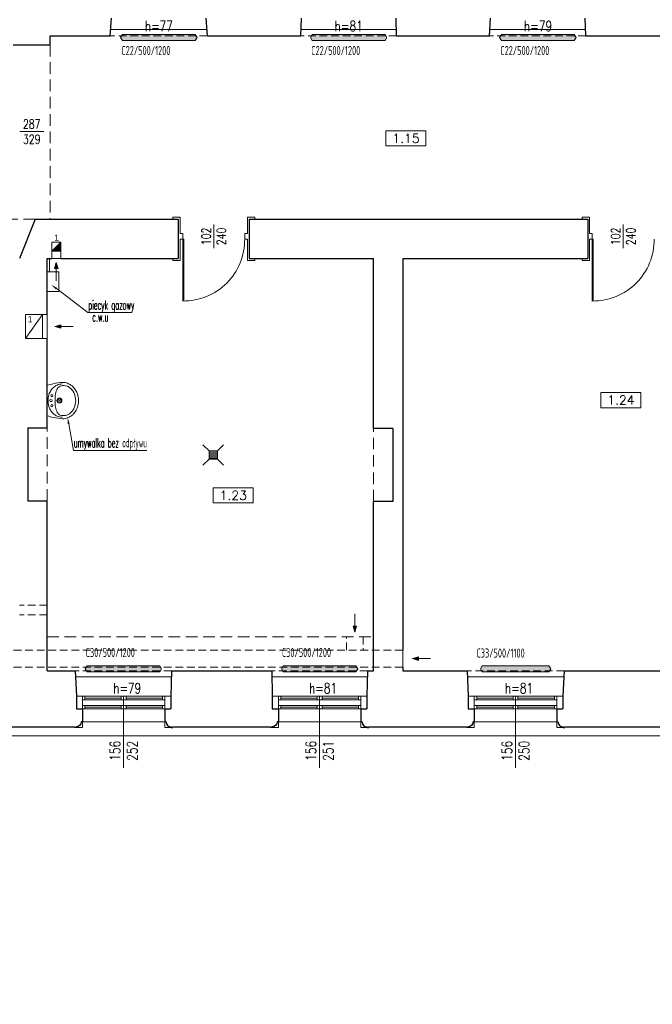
# Model space of a CAD drawing. Header units: millimetres. Extents: x 12584 to 77584, y 9983 to 29820.
# Tile 71 of 176: x 38782 to 39825, y 25089 to 26711. Entities that reach past the tile are written whole.
import ezdxf
from ezdxf import colors
from ezdxf.entities.mleader import LeaderData, LeaderLine
from ezdxf.math import Vec2, Vec3

# ---------------------------------------------------------------- set-up
doc = ezdxf.new("R2010")
doc.units = ezdxf.units.MM
doc.linetypes.add('HIDDEN', pattern=[9.525, 6.35, -3.175])
for name, color, linetype, lineweight in [('m_armatura', 5, 'Continuous', 5), ('m_cienka', 7, 'Continuous', 5), ('m_gaz', 2, 'Continuous', 5), ('m_grzejniki', 5, 'Continuous', 5), ('m_stolarka', 7, 'Continuous', 9), ('m_tekst', 7, 'Continuous', 13), ('m_wentylacja', 1, 'Continuous', 5), ('m_ściany', 7, 'Continuous', 30)]:
    doc.layers.add(name, color=color, linetype=linetype, lineweight=lineweight)
doc.styles.add('DIM', font='dim', dxfattribs={"width": 0.75})
doc.styles.add('ROMANS', font='Romans.shx', dxfattribs={"height": 0.2})
doc.styles.get("Standard").update_dxf_attribs({"font": 'arial.ttf'})
doc.styles.add('styl1', font='simplex.shx', dxfattribs={"width": 0.75})
doc.styles.add('WYM', font='simplex.shx', dxfattribs={"width": 0.5})

# ---------------------------------------------------------------- blocks, each defined once
blk = doc.blocks.new('skrz1')
at = {"layer": 'm_stolarka', "color": 0}
for p, q in [((0, 0), (0, -101)), ((0, 0), (1.6, 0)), ((1.6, 0), (1.6, -101))]:
    blk.add_line(p, q, dxfattribs=at)
blk.add_arc((1.3, -1.3), 99.7, 269.2623, 0.7377, dxfattribs=at)
blk = doc.blocks.new('strz')
at = {"layer": 'm_wentylacja', "ltscale": 2}
h = blk.add_hatch(color=0, dxfattribs=at)
h.paths.add_polyline_path([(0, 9.8), (-2.9, 9.8), (0, 0)])
h.paths.add_polyline_path([(2.9, 9.8), (0, 9.8), (0, 0)])
at = {"layer": 'm_wentylacja', "color": 0, "ltscale": 2}
for p, q in [((0, 0), (0, 29.8)), ((0, 0), (-2.9, 9.8)), ((-2.9, 9.8), (2.9, 9.8)), ((0, 0), (2.9, 9.8))]:
    blk.add_line(p, q, dxfattribs=at)
blk = doc.blocks.new('DG')
at = {"layer": 'm_armatura', "color": 0}
for p, q in [((-597.2, -17330.3), (-607.1, -17320.4)), ((-583.2, -17330.3), (-573.3, -17320.4)), ((-594.8, -17330.3), (-594.8, -17344.3)), ((-592.4, -17330.3), (-592.4, -17344.3)), ((-589.9, -17330.3), (-589.9, -17344.3)), ((-587.5, -17330.3), (-587.5, -17344.3)), ((-585.1, -17330.3), (-585.1, -17344.3)), ((-597.2, -17344.3), (-607.1, -17354.2)), ((-583.2, -17344.3), (-573.3, -17354.2))]:
    blk.add_line(p, q, dxfattribs=at)
blk.add_lwpolyline([(-597.2, -17344.3), (-583.2, -17344.3), (-583.2, -17330.3), (-597.2, -17330.3)], close=True, dxfattribs=at)
blk = doc.blocks.new('erda')
at = {"layer": 'm_armatura', "color": 0, "linetype": 'Continuous', "lineweight": 9}
blk.add_line((0, 24), (0, -24), dxfattribs=at)
for points in [[(23.4, -26.1, -0.055723), (19.4, -25.7, -0.053355), (15.4, -24.3, -0.068242), (10.6, -21.3, -0.037231), (8, -18.7, -0.035892), (5.9, -15.9, -0.031111), (4.1, -12.8, -0.036961), (2.6, -9.1, -0.075561), (1.3, 0, -0.075561), (2.6, 9, -0.036961), (4.1, 12.8, -0.031111), (5.9, 15.9, -0.035892), (8, 18.7, -0.037231), (10.6, 21.3, -0.068242), (15.4, 24.3, -0.053355), (19.4, 25.6, -0.055723), (23.4, 26.1)], [(24.1, -28.5, 0.089509), (32, -27.1, 0.064128), (37.2, -24.4, 0.048386), (40.8, -21.3, 0.05549), (44.6, -16.4, 0.03039), (46.3, -13.2, 0.02334), (47.4, -10.5, 0.023932), (48.2, -7.6, 0.058495), (49.1, 0, 0.058495), (48.2, 7.6, 0.023932), (47.4, 10.4, 0.02334), (46.3, 13.2, 0.03039), (44.6, 16.3, 0.05549), (40.8, 21.3, 0.048386), (37.2, 24.3, 0.064128), (32, 27.1, 0.089509), (24.1, 28.5)]]:
    blk.add_lwpolyline(points, format="xyb", dxfattribs=at)
blk.add_lwpolyline([(12.3, 0, 0.015482), (12.3, -3.9, 0.012097), (12.7, -8, 0.034288), (13.5, -12.6, 0.041764), (14.9, -16.8, 0.079458), (17, -20.3, 0.107847), (20.4, -22.8, 0.099832), (24.1, -23.6, 0.010449), (26.5, -23.6, 0.078925), (30.8, -22.8, 0.074457), (35, -20.6, 0.072081), (39.2, -16.5, 0.053308), (42.2, -11.6, 0.106485), (44.8, 0, 0.106485), (42.2, 11.5, 0.053308), (39.2, 16.5, 0.072081), (35, 20.6, 0.074457), (30.8, 22.8, 0.078925), (26.5, 23.6, 0.010449), (24.1, 23.6, 0.099832), (20.4, 22.7, 0.107847), (17, 20.3, 0.079458), (14.9, 16.8, 0.041764), (13.5, 12.6, 0.034288), (12.7, 7.9, 0.012097), (12.3, 3.9, 0.015482)], format="xyb", close=True, dxfattribs=at)
for centre, radius in [((5.8, 0), 1.77), ((7.2, 7.9), 1.77), ((19.2, 0), 4), ((19.2, 0), 2.5), ((19.2, 0), 0.236), ((7.3, -7.9), 1.77)]:
    blk.add_circle(centre, radius, dxfattribs=at)
for points, knots in [([(24.1, 28.5), (19.1, 28), (11, 27.1), (3.1, 24.9), (0, 24)], [0, 0, 0, 0, 149.055648, 245.530262, 245.530262, 245.530262, 245.530262]), ([(24.1, -28.5), (19.2, -28), (11, -27.1), (3.1, -24.9), (0, -24)], [0, 0, 0, 0, 147.868586, 245.505724, 245.505724, 245.505724, 245.505724])]:
    blk.add_open_spline(points, degree=3, knots=knots, dxfattribs=at)

msp = doc.modelspace()

# ---------------------------------------------------------------- hatches: boundary and pattern name
at = {"layer": 'm_grzejniki'}
h = msp.add_hatch(color=256, dxfattribs=at)
h.dxf.hatch_style = 1
h.paths.add_polyline_path([(39074.3, 26681.2), (39071.3, 26686.2), (38951.3, 26686.2), (38948.3, 26681.2), (38951.3, 26676.2), (39071.3, 26676.2)])
h = msp.add_hatch(color=256, dxfattribs=at)
h.dxf.hatch_style = 1
h.paths.add_polyline_path([(39387.3, 26681.2), (39384.3, 26686.2), (39264.3, 26686.2), (39261.3, 26681.2), (39264.3, 26676.2), (39384.3, 26676.2)])
h = msp.add_hatch(color=256, dxfattribs=at)
h.dxf.hatch_style = 1
h.paths.add_polyline_path([(39699, 26681.2), (39696, 26686.2), (39576, 26686.2), (39573, 26681.2), (39576, 26676.2), (39696, 26676.2)])
h = msp.add_hatch(color=256, dxfattribs=at)
h.dxf.hatch_style = 1
h.paths.add_polyline_path([(39015.9, 25641.2), (39012.9, 25646.2), (38892.9, 25646.2), (38889.9, 25641.2), (38892.9, 25636.2), (39012.9, 25636.2)])
h = msp.add_hatch(color=256, dxfattribs=at)
h.dxf.hatch_style = 1
h.paths.add_polyline_path([(39339.3, 25641.2), (39336.3, 25646.2), (39216.3, 25646.2), (39213.3, 25641.2), (39216.3, 25636.2), (39336.3, 25636.2)])
h = msp.add_hatch(color=256, dxfattribs=at)
h.dxf.hatch_style = 1
h.paths.add_polyline_path([(39654.3, 25636.2), (39657.3, 25641.2), (39654.3, 25646.2), (39544.3, 25646.2), (39541.3, 25641.2), (39544.3, 25636.2)])
at = {"layer": 'm_wentylacja', "ltscale": 2}
msp.add_hatch(color=256, dxfattribs=at).paths.add_polyline_path([(38849.7, 26329.2), (38849.7, 26344.2), (38834.7, 26329.2)])

# ---------------------------------------------------------------- linework, layer by layer
at = {"layer": 'm_cienka', "linetype": 'HIDDEN', "ltscale": 2}
for p, q in [((39091.3, 26684.2), (38931.3, 26684.2)), ((39403.3, 26684.2), (39245.3, 26684.2)), ((39715.3, 26684.2), (39556.3, 26684.2)), ((39032.3, 25638.2), (38873.3, 25638.2)), ((39355.3, 25638.2), (39197.3, 25638.2)), ((39679.3, 25638.2), (39519.3, 25638.2))]:
    msp.add_line(p, q, dxfattribs=at)
at = {"layer": 'm_cienka', "ltscale": 2}
for p, q in [((39090.8, 26694.2), (38931.8, 26694.2)), ((39402.9, 26694.2), (39245.7, 26694.2)), ((39714.9, 26694.2), (39557, 26694.2)), ((38821.6, 26526.2), (38782, 26526.2)), ((39101.8, 26373.5), (39101.8, 26334)), ((39776.8, 26373.5), (39776.8, 26334)), ((39032.1, 25628.2), (38873.8, 25628.2)), ((39355.1, 25628.2), (39197.5, 25628.2)), ((39678.3, 25628.2), (39520.3, 25628.2)), ((38885.3, 25554.2), (39021.3, 25554.2)), ((39208.3, 25554.2), (39344.3, 25554.2)), ((39531.3, 25554.2), (39667.3, 25554.2))]:
    msp.add_line(p, q, dxfattribs=at)
at = {"layer": 'm_cienka', "linetype": 'HIDDEN', "ltscale": 3}
for p, q in [((38832.3, 26669.2), (38832.3, 26382.2)), ((38807.3, 26382.2), (38635.3, 26382.2)), ((38827.3, 25918.2), (38827.3, 26038.2)), ((39365.3, 25917.2), (39365.3, 26037.2)), ((38827.3, 25694.2), (39365.3, 25694.2))]:
    msp.add_line(p, q, dxfattribs=at)
at = {"layer": 'm_cienka'}
for p, q in [((39385.7, 26527.8), (39385.7, 26502.8)), ((39451.7, 26527.8), (39385.7, 26527.8)), ((39451.7, 26502.8), (39451.7, 26527.8)), ((39385.7, 26502.8), (39451.7, 26502.8)), ((39740.1, 26096.5), (39740.1, 26071.5)), ((39806.1, 26096.5), (39740.1, 26096.5)), ((39806.1, 26071.5), (39806.1, 26096.5)), ((39740.1, 26071.5), (39806.1, 26071.5)), ((39101, 25939.5), (39101, 25914.5)), ((39167, 25939.5), (39101, 25939.5)), ((39167, 25914.5), (39167, 25939.5)), ((39101, 25914.5), (39167, 25914.5))]:
    msp.add_line(p, q, dxfattribs=at)
at = {"layer": 'm_cienka', "ltscale": 3}
for p, q in [((38953.3, 25596.2), (38953.3, 25478.2)), ((39276.3, 25596.2), (39276.3, 25478.2)), ((39599.3, 25596.2), (39599.3, 25478.2))]:
    msp.add_line(p, q, dxfattribs=at)
at = {"layer": 'm_cienka', "ltscale": 2}
for points in [[(38280.3, 25209.2), (38280.3, 25194.2), (38427.8, 25194.2), (38427.8, 25473.7), (38458.8, 25473.7), (38458.8, 25530.7), (40104.8, 25530.7), (40104.8, 25088.7), (41236.8, 25088.7), (41236.8, 26274.2), (41362.8, 26274.2), (41362.8, 26798.2), (41236.8, 26798.2), (41236.8, 28002.7), (40200.8, 28002.7)], [(38885.3, 25554.2), (38885.3, 25544.7), (38874.8, 25544.7)], [(39021.3, 25554.2), (39021.3, 25544.7), (39031.8, 25544.7)], [(39208.3, 25554.2), (39208.3, 25544.7), (39197.8, 25544.7)], [(39344.3, 25554.2), (39344.3, 25544.7), (39354.8, 25544.7)], [(39531.3, 25554.2), (39531.3, 25544.7), (39520.8, 25544.7)], [(39667.3, 25554.2), (39667.3, 25544.7), (39677.8, 25544.7)]]:
    msp.add_lwpolyline(points, dxfattribs=at)
at = {"layer": 'm_gaz'}
msp.add_lwpolyline([(38830.9, 26295.4), (38830.9, 26317.2)], dxfattribs=at)
msp.add_lwpolyline([(38827.3, 26295.4), (38846.4, 26295.4), (38846.4, 26263.1), (38827.3, 26263.1)], close=True, dxfattribs=at)
at = {"layer": 'm_grzejniki'}
for p, q in [((38948.3, 26681.2), (38951.3, 26686.2)), ((38948.3, 26681.2), (38951.3, 26676.2)), ((38951.3, 26686.2), (39071.3, 26686.2)), ((39074.3, 26681.2), (39071.3, 26686.2)), ((39074.3, 26681.2), (39071.3, 26676.2)), ((39261.3, 26681.2), (39264.3, 26686.2)), ((39261.3, 26681.2), (39264.3, 26676.2)), ((39264.3, 26686.2), (39384.3, 26686.2)), ((39387.3, 26681.2), (39384.3, 26686.2)), ((39387.3, 26681.2), (39384.3, 26676.2)), ((39573, 26681.2), (39576, 26686.2)), ((39573, 26681.2), (39576, 26676.2)), ((39576, 26686.2), (39696, 26686.2)), ((39699, 26681.2), (39696, 26686.2)), ((39699, 26681.2), (39696, 26676.2)), ((38951.3, 26676.2), (39071.3, 26676.2)), ((39264.3, 26676.2), (39384.3, 26676.2)), ((39576, 26676.2), (39696, 26676.2)), ((38889.9, 25641.2), (38892.9, 25646.2)), ((38892.9, 25646.2), (39012.9, 25646.2)), ((39015.9, 25641.2), (39012.9, 25646.2)), ((39213.3, 25641.2), (39216.3, 25646.2)), ((39216.3, 25646.2), (39336.3, 25646.2)), ((39339.3, 25641.2), (39336.3, 25646.2)), ((39541.3, 25641.2), (39544.3, 25646.2)), ((39544.3, 25646.2), (39654.3, 25646.2)), ((39657.3, 25641.2), (39654.3, 25646.2)), ((38889.9, 25641.2), (38892.9, 25636.2)), ((38892.9, 25636.2), (39012.9, 25636.2)), ((39015.9, 25641.2), (39012.9, 25636.2)), ((39213.3, 25641.2), (39216.3, 25636.2)), ((39216.3, 25636.2), (39336.3, 25636.2)), ((39339.3, 25641.2), (39336.3, 25636.2)), ((39541.3, 25641.2), (39544.3, 25636.2)), ((39544.3, 25636.2), (39654.3, 25636.2)), ((39657.3, 25641.2), (39654.3, 25636.2))]:
    msp.add_line(p, q, dxfattribs=at)
at = {"layer": 'm_stolarka', "ltscale": 2}
for p, q in [((38875.3, 25596.2), (39031.3, 25596.2)), ((38885.3, 25596.2), (38885.3, 25575.2)), ((38889.3, 25596.2), (38889.3, 25590.2)), ((38949.3, 25596.2), (38949.3, 25590.2)), ((38953.3, 25596.2), (38953.3, 25590.2)), ((38957.3, 25596.2), (38957.3, 25590.2)), ((39017.3, 25596.2), (39017.3, 25590.2)), ((39021.3, 25596.2), (39021.3, 25575.2)), ((39198.3, 25596.2), (39354.3, 25596.2)), ((39208.3, 25596.2), (39208.3, 25575.2)), ((39212.3, 25596.2), (39212.3, 25590.2)), ((39272.3, 25596.2), (39272.3, 25590.2)), ((39276.3, 25596.2), (39276.3, 25590.2)), ((39280.3, 25596.2), (39280.3, 25590.2)), ((39340.3, 25596.2), (39340.3, 25590.2)), ((39344.3, 25596.2), (39344.3, 25575.2)), ((39521.3, 25596.2), (39677.3, 25596.2)), ((39531.3, 25596.2), (39531.3, 25575.2)), ((39535.3, 25596.2), (39535.3, 25590.2)), ((39595.3, 25596.2), (39595.3, 25590.2)), ((39599.3, 25596.2), (39599.3, 25590.2)), ((39603.3, 25596.2), (39603.3, 25590.2)), ((39663.3, 25596.2), (39663.3, 25590.2)), ((39667.3, 25596.2), (39667.3, 25575.2)), ((38885.3, 25590.2), (39021.3, 25590.2)), ((38885.3, 25581.2), (39021.3, 25581.2)), ((38949.3, 25593.2), (38889.3, 25593.2)), ((38889.3, 25581.2), (38889.3, 25575.2)), ((38949.3, 25578.2), (38889.3, 25578.2)), ((38949.3, 25581.2), (38949.3, 25575.2)), ((38953.3, 25581.2), (38953.3, 25575.2)), ((39017.3, 25593.2), (38957.3, 25593.2)), ((38957.3, 25581.2), (38957.3, 25575.2)), ((39017.3, 25578.2), (38957.3, 25578.2)), ((39017.3, 25581.2), (39017.3, 25575.2)), ((39208.3, 25590.2), (39344.3, 25590.2)), ((39208.3, 25581.2), (39344.3, 25581.2)), ((39272.3, 25593.2), (39212.3, 25593.2)), ((39212.3, 25581.2), (39212.3, 25575.2)), ((39272.3, 25578.2), (39212.3, 25578.2)), ((39272.3, 25581.2), (39272.3, 25575.2)), ((39276.3, 25581.2), (39276.3, 25575.2)), ((39340.3, 25593.2), (39280.3, 25593.2)), ((39280.3, 25581.2), (39280.3, 25575.2)), ((39340.3, 25578.2), (39280.3, 25578.2)), ((39340.3, 25581.2), (39340.3, 25575.2)), ((39531.3, 25590.2), (39667.3, 25590.2)), ((39531.3, 25581.2), (39667.3, 25581.2)), ((39595.3, 25593.2), (39535.3, 25593.2)), ((39535.3, 25581.2), (39535.3, 25575.2)), ((39595.3, 25578.2), (39535.3, 25578.2)), ((39595.3, 25581.2), (39595.3, 25575.2)), ((39599.3, 25581.2), (39599.3, 25575.2)), ((39663.3, 25593.2), (39603.3, 25593.2)), ((39603.3, 25581.2), (39603.3, 25575.2)), ((39663.3, 25578.2), (39603.3, 25578.2)), ((39663.3, 25581.2), (39663.3, 25575.2)), ((38875.3, 25575.2), (39031.3, 25575.2)), ((39198.3, 25575.2), (39354.3, 25575.2)), ((39521.3, 25575.2), (39677.3, 25575.2))]:
    msp.add_line(p, q, dxfattribs=at)
for points in [[(39046.3, 26349.2), (39046.3, 26314.2), (39034.3, 26314.2), (39034.3, 26317.2), (39034.3, 26317.2), (39034.3, 26317.2), (39043.3, 26317.2), (39043.3, 26382.2), (39034.3, 26382.2), (39034.3, 26382.2), (39034.3, 26382.2), (39034.3, 26385.2), (39046.3, 26385.2), (39046.3, 26358.2), (39050.8, 26358.2), (39050.8, 26349.2), (39046.3, 26349.2)], [(39157.3, 26349.2), (39157.3, 26314.2), (39169.3, 26314.2), (39169.3, 26317.2), (39169.3, 26317.2), (39169.3, 26317.2), (39160.3, 26317.2), (39160.3, 26382.2), (39169.3, 26382.2), (39169.3, 26382.2), (39169.3, 26382.2), (39169.3, 26385.2), (39157.3, 26385.2), (39157.3, 26358.2), (39152.8, 26358.2), (39152.8, 26349.2), (39157.3, 26349.2)], [(39721.3, 26349.2), (39721.3, 26314.2), (39709.3, 26314.2), (39709.3, 26317.2), (39709.3, 26317.2), (39709.3, 26317.2), (39718.3, 26317.2), (39718.3, 26382.2), (39709.3, 26382.2), (39709.3, 26382.2), (39709.3, 26382.2), (39709.3, 26385.2), (39721.3, 26385.2), (39721.3, 26358.2), (39725.8, 26358.2), (39725.8, 26349.2), (39721.3, 26349.2)]]:
    msp.add_lwpolyline(points, dxfattribs=at)
at = {"layer": 'm_wentylacja', "ltscale": 2}
for p, q in [((38849.7, 26344.2), (38834.7, 26329.2)), ((38819.3, 26225.2), (38791.3, 26185.2)), ((39413.3, 25644.2), (39413.3, 25672.2))]:
    msp.add_line(p, q, dxfattribs=at)
at = {"layer": 'm_wentylacja'}
for p, q in [((38834.7, 26329.2), (38834.7, 26317.2)), ((38849.7, 26329.2), (38849.7, 26317.2)), ((38834.7, 26317.2), (38849.7, 26317.2)), ((38819.3, 26225.2), (38827.3, 26225.2)), ((38827.3, 26185.2), (38827.3, 26225.2)), ((38819.3, 26185.2), (38827.3, 26185.2))]:
    msp.add_line(p, q, dxfattribs=at)
at = {"layer": 'm_wentylacja', "linetype": 'HIDDEN', "ltscale": 2}
for p, q in [((38827.3, 25746.2), (38781.8, 25746.2)), ((38827.3, 25730.2), (38781.8, 25730.2)), ((39413.3, 25672.2), (38424.8, 25672.2)), ((39413.3, 25644.2), (38424.8, 25644.2))]:
    msp.add_line(p, q, dxfattribs=at)
at = {"layer": 'm_wentylacja', "ltscale": 2}
for points in [[(38834.7, 26344.2), (38834.7, 26329.2), (38849.7, 26329.2), (38849.7, 26344.2)], [(38791.3, 26185.2), (38819.3, 26185.2), (38819.3, 26225.2), (38791.3, 26225.2)]]:
    msp.add_lwpolyline(points, close=True, dxfattribs=at)
at = {"layer": 'm_wentylacja', "linetype": 'HIDDEN', "ltscale": 2}
for points in [[(39320.4, 25672.2), (39320.4, 25694.2)], [(39348.4, 25694.2), (39348.4, 25672.2)]]:
    msp.add_lwpolyline(points, dxfattribs=at)
at = {"layer": 'm_ściany', "ltscale": 2}
for p, q in [((38931.3, 26684.2), (38933.3, 26713.2)), ((39091.3, 26684.2), (39089.3, 26713.2)), ((39245.3, 26684.2), (39246.3, 26713.2)), ((39403.3, 26684.2), (39402.3, 26713.2)), ((39556.3, 26684.2), (39558.3, 26713.2)), ((39715.3, 26684.2), (39714.3, 26713.2)), ((38832.3, 26669.2), (38832.3, 26684.2)), ((38832.3, 26684.2), (38931.3, 26684.2)), ((39091.3, 26684.2), (39245.3, 26684.2)), ((39403.3, 26684.2), (39556.3, 26684.2)), ((39715.3, 26684.2), (39870.3, 26684.2)), ((38771.3, 26669.2), (38832.3, 26669.2)), ((38807.3, 26382.2), (38781.8, 26317.2)), ((38807.3, 26382.2), (39043.3, 26382.2)), ((39043.3, 26382.2), (39043.3, 26317.2)), ((39160.3, 26382.2), (39718.3, 26382.2)), ((39160.3, 26382.2), (39160.3, 26317.2)), ((39718.3, 26382.2), (39718.3, 26317.2)), ((38827.3, 26317.2), (38834.7, 26317.2)), ((38827.3, 26225.2), (38827.3, 26317.2)), ((38849.7, 26317.2), (39043.3, 26317.2)), ((39160.3, 26317.2), (39365.3, 26317.2)), ((39365.3, 26037.2), (39365.3, 26317.2)), ((39413.3, 26317.2), (39718.3, 26317.2)), ((39413.3, 26317.2), (39413.3, 25672.2)), ((38827.3, 26038.2), (38827.3, 26185.2)), ((38795.3, 26038.2), (38827.3, 26038.2)), ((38795.3, 26038.2), (38795.3, 25918.2)), ((39397.3, 26037.2), (39365.3, 26037.2)), ((39397.3, 26037.2), (39397.3, 25917.2)), ((38795.3, 25918.2), (38827.3, 25918.2)), ((38827.3, 25638.2), (38827.3, 25918.2)), ((39365.3, 25638.2), (39365.3, 25917.2)), ((39397.3, 25917.2), (39365.3, 25917.2)), ((39413.3, 25644.2), (39413.3, 25638.2)), ((38827.3, 25638.2), (38873.3, 25638.2)), ((38873.3, 25638.2), (38875.3, 25596.2)), ((39032.3, 25638.2), (39031.3, 25596.2)), ((39032.3, 25638.2), (39197.3, 25638.2)), ((39197.3, 25638.2), (39198.3, 25596.2)), ((39355.3, 25638.2), (39354.3, 25596.2)), ((39355.3, 25638.2), (39365.3, 25638.2)), ((39413.3, 25638.2), (39519.3, 25638.3)), ((39519.3, 25638.2), (39521.3, 25596.2)), ((39679.3, 25638.2), (39677.3, 25596.2)), ((39679.3, 25638.2), (39843.3, 25638.2)), ((38875.3, 25596.2), (38875.3, 25575.2)), ((39031.3, 25596.2), (39031.3, 25575.2)), ((39198.3, 25596.2), (39198.3, 25575.2)), ((39354.3, 25596.2), (39354.3, 25575.2)), ((39521.3, 25596.2), (39521.3, 25575.2)), ((39677.3, 25596.2), (39677.3, 25575.2)), ((38875.3, 25575.2), (38885.3, 25575.2)), ((38885.3, 25575.2), (38885.3, 25554.2)), ((39021.3, 25575.2), (39021.3, 25554.2)), ((39021.3, 25575.2), (39031.3, 25575.2)), ((39198.3, 25575.2), (39208.3, 25575.2)), ((39208.3, 25575.2), (39208.3, 25554.2)), ((39344.3, 25575.2), (39344.3, 25554.2)), ((39344.3, 25575.2), (39354.3, 25575.2)), ((39521.3, 25575.2), (39531.3, 25575.2)), ((39531.3, 25575.2), (39531.3, 25554.2)), ((39667.3, 25575.2), (39667.3, 25554.2)), ((39667.3, 25575.2), (39677.3, 25575.2)), ((38712.8, 25545.7), (38872.3, 25545.7)), ((39034.3, 25545.7), (39195.3, 25545.7)), ((39357.3, 25545.7), (39518.3, 25545.7)), ((39680.3, 25545.7), (39842.3, 25545.7))]:
    msp.add_line(p, q, dxfattribs=at)
for points in [[(38885.3, 25554.2), (38883.3, 25554.2, -0.402508), (38874.8, 25545.7), (38874.8, 25544.7), (38872.3, 25544.7), (38872.3, 25545.7)], [(39021.3, 25554.2), (39023.3, 25554.2, 0.402508), (39031.8, 25545.7), (39031.8, 25544.7), (39034.3, 25544.7), (39034.3, 25545.7)], [(39208.3, 25554.2), (39206.3, 25554.2, -0.402508), (39197.8, 25545.7), (39197.8, 25544.7), (39195.3, 25544.7), (39195.3, 25545.7)], [(39344.3, 25554.2), (39346.3, 25554.2, 0.402508), (39354.8, 25545.7), (39354.8, 25544.7), (39357.3, 25544.7), (39357.3, 25545.7)], [(39531.3, 25554.2), (39529.3, 25554.2, -0.402508), (39520.8, 25545.7), (39520.8, 25544.7), (39518.3, 25544.7), (39518.3, 25545.7)], [(39667.3, 25554.2), (39669.3, 25554.2, 0.402508), (39677.8, 25545.7), (39677.8, 25544.7), (39680.3, 25544.7), (39680.3, 25545.7)]]:
    msp.add_lwpolyline(points, format="xyb", dxfattribs=at)

# ---------------------------------------------------------------- block references
at = {"layer": 'm_armatura', "xscale": 1.050000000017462, "yscale": 1.050000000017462, "zscale": 1.050000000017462}
msp.add_blockref('erda', (38827.3, 26083.2), dxfattribs=at)
at = {"layer": 'm_armatura', "rotation": 270}
msp.add_blockref('DG', (56438.3, 25403.3), dxfattribs=at)
at = {"layer": 'm_stolarka', "xscale": 1.009900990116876, "yscale": 1.009900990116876, "zscale": 1.009900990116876}
for p in [(39050.8, 26349.2), (39725.8, 26349.2)]:
    msp.add_blockref('skrz1', p, dxfattribs=at)
at = {"layer": 'm_wentylacja', "xscale": -1}
for p, rotation in [((38842.2, 26310.4), 180), ((38840.1, 26205.2), 270), ((39429.4, 25658.2), 270)]:
    msp.add_blockref('strz', p, dxfattribs=dict(at, rotation=rotation))
at = {"layer": 'm_wentylacja'}
msp.add_blockref('strz', (39334.4, 25701.9), dxfattribs=at)

# ---------------------------------------------------------------- texts
at = {"layer": 'm_tekst', "ltscale": 3, "attachment_point": 5, "style": 'styl1'}
for s, width, insert, char_height in [('h=77', 67.252, (39011.3, 26700), 17), ('h=81', 67.252, (39324.3, 26700), 17), ('h=79', 67.252, (39636.3, 26700), 17), ('287\\P329', 53.057, (38801.8, 26526.2), 15), ('h=79', 67.252, (38959.1, 25609.4), 17), ('h=81', 67.252, (39282.1, 25609.4), 17), ('h=81', 67.252, (39605.1, 25609.4), 17)]:
    msp.add_mtext_dynamic_manual_height_columns(s, width=width, gutter_width=350, heights=[0], dxfattribs=dict(at, insert=insert, char_height=char_height))
at = {"layer": 'm_tekst', "char_height": 15}
for s, width, gutter_width, insert, attachment_point, style in [('C22/500/1200', 324.979, 75, (38949.5, 26667.3), 1, 'DIM'), ('C22/500/1200', 324.979, 75, (39262.5, 26667.3), 1, 'DIM'), ('C22/500/1200', 324.979, 75, (39574.2, 26667.3), 1, 'DIM'), ('1.15', 50, 1, (39418.7, 26515.3), 5, 'ROMANS'), ('1.24', 50, 1, (39773.1, 26084), 5, 'ROMANS'), ('1.23', 50, 1, (39134, 25927), 5, 'ROMANS'), ('C30/500/1200', 324.979, 75, (38890.7, 25675.8), 1, 'DIM'), ('C30/500/1200', 324.979, 75, (39214.1, 25675.8), 1, 'DIM'), ('C33/500/1100', 324.979, 75, (39534.9, 25674.8), 1, 'DIM')]:
    msp.add_mtext_dynamic_manual_height_columns(s, width=width, gutter_width=gutter_width, heights=[0], dxfattribs=dict(at, insert=insert, attachment_point=attachment_point, style=style))
at = {"layer": 'm_tekst', "ltscale": 3, "attachment_point": 5, "rotation": 90, "style": 'styl1'}
for s, width, insert, char_height in [('102\\P240', 53.057, (39101.8, 26353.7), 15), ('102\\P240', 53.057, (39776.8, 26353.7), 15), ('156\\P252', 67.252, (38953.3, 25506.2), 17), ('156\\P251', 67.252, (39276.3, 25506.2), 17), ('156\\P250', 67.252, (39599.3, 25506.2), 17)]:
    msp.add_mtext_dynamic_manual_height_columns(s, width=width, gutter_width=350, heights=[0], dxfattribs=dict(at, insert=insert, char_height=char_height))
at = {"layer": 'm_tekst', "insert": (38901.5, 26228.4), "char_height": 15, "width": 50.625, "attachment_point": 1, "style": 'WYM'}
msp.add_mtext('c.w.u', dxfattribs=at)
at = {"layer": 'm_wentylacja', "color": 1, "ltscale": 2, "char_height": 10, "width": 70.617, "attachment_point": 1}
for insert in [(38838.9, 26356.7), (38795.3, 26222.3)]:
    msp.add_mtext('1', dxfattribs=dict(at, insert=insert))

# ---------------------------------------------------------------- leaders
at = {"layer": 'm_armatura', "ltscale": 3}
ml = msp.add_multileader_mtext('Standard', dxfattribs=at)
ml.set_content('umywalka bez odpływu', color=7, style='WYM')
ml.set_leader_properties(color=256, linetype='ByLayer', lineweight=-1)
ml.build(insert=Vec2(0, 0))
ml.multileader.update_dxf_attribs({"text_left_attachment_type": 5, "text_right_attachment_type": 5, "dogleg_length": 0.36, "arrow_head_size": 10})
ctx = ml.context
ctx.base_point, ctx.char_height, ctx.arrow_head_size, ctx.landing_gap_size, ctx.plane_origin = Vec3(38870.8, 26001.1), 15, 10, 0.09, Vec3(38860.9, 26054.8)
ctx.left_attachment, ctx.right_attachment = 5, 5
notes = []
notes.append((ctx, [(0, (1, 1, 0), (38870.5, 26001.1), (1, 0), 0.36, [(0, [(38860.9, 26054.8)], 0, [])])]))
ctx.mtext.insert, ctx.mtext.flow_direction = Vec3(38870.9, 26021.1), 5
at = {"layer": 'm_gaz', "ltscale": 3}
ml = msp.add_multileader_mtext('Standard', dxfattribs=at)
ml.set_content('{\\C256;piecyk gazowy}', color=7, style='WYM')
ml.set_leader_properties(color=256, linetype='ByLayer', lineweight=-1)
ml.build(insert=Vec2(0, 0))
ml.multileader.update_dxf_attribs({"text_left_attachment_type": 5, "text_right_attachment_type": 5, "dogleg_length": 0.36, "arrow_head_size": 10})
ctx = ml.context
ctx.base_point, ctx.char_height, ctx.arrow_head_size, ctx.landing_gap_size, ctx.plane_origin = Vec3(38894.9, 26228.2), 15, 10, 0.09, Vec3(38834.5, 26273.7)
ctx.left_attachment, ctx.right_attachment = 5, 5
notes.append((ctx, [(0, (1, 1, 0), (38894.5, 26228.2), (1, 0), 0.36, [(0, [(38834.5, 26273.7)], 0, [])])]))
ctx.mtext.insert, ctx.mtext.flow_direction = Vec3(38895, 26248.2), 5
for ctx, leaders in notes:
    for number, flags, end, landing, length, lines in leaders:
        leader = LeaderData()
        leader.index, (leader.has_last_leader_line, leader.has_dogleg_vector, leader.attachment_direction) = number, flags
        leader.last_leader_point, leader.dogleg_vector, leader.dogleg_length = Vec3(end), Vec3(landing), length
        for number, points, colour, breaks in lines:
            line = LeaderLine()
            line.index, line.vertices, line.color, line.breaks = number, Vec3.list(points), colors.encode_raw_color(colour), breaks
            leader.lines.append(line)
        ctx.leaders.append(leader)

doc.saveas('drawing.dxf')
